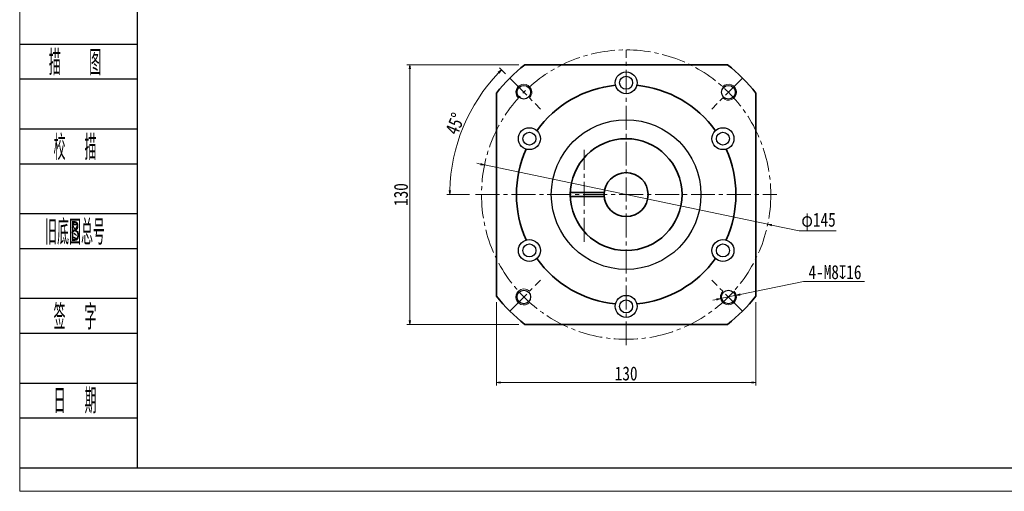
# Model space of a CAD drawing. Header units: millimetres. Extents: x -5 to 990, y 0 to 700.
# Tile 1 of 7: x 0 to 493, y 0 to 236. Entities that reach past the tile are written whole.
import ezdxf
from ezdxf.enums import TextEntityAlignment as Align

# ---------------------------------------------------------------- set-up
doc = ezdxf.new("R2010")
doc.units = ezdxf.units.MM
doc.linetypes.add('点画线', pattern=[18, 12, -2, 2, -2])
doc.layers.add('2细线层', color=4, linetype='Continuous')
doc.layers.add('6文字层', color=3, linetype='Continuous')
for name, color, linetype, lineweight in [('EB0', 7, 'Continuous', 35), ('中心线层', 1, '点画线', 18), ('图框_外框线', 7, 'Continuous', 18), ('尺寸线层', 3, 'Continuous', 18), ('粗实线层', 7, 'Continuous', 35), ('细实线层', 7, 'Continuous', 18)]:
    doc.layers.add(name, color=color, linetype=linetype, lineweight=lineweight)
doc.styles.add('PC_TEXTSTYLE', font='ISOCP.SHX', dxfattribs={"width": 0.707, "bigfont": 'GBCBIG.SHX'})
doc.styles.get("Standard").update_dxf_attribs({"font": 'SimSun.ttf'})
doc.styles.add('宋体', font='SimSun.ttf', dxfattribs={"width": 0.8})
doc.dimstyles.new('A水平标注$0', dxfattribs={"dimtxt": 3.5, "dimasz": 2, "dimexe": 1.5, "dimexo": 3, "dimgap": 1.1, "dimtad": 1, "dimtoh": 1, "dimdec": 4, "dimdsep": 46, "dimtxsty": '宋体', "dimblk": 'OPEN', "dimcen": 3, "dimclrd": 3, "dimclre": 3, "dimclrt": 6, "dimadec": 0, "dimazin": 0, "dimtm": 1e-09, "dimtfac": 1, "dimtdec": 4, "dimtix": 1, "dimtmove": 0, "dimatfit": 3, "dimldrblk": 'OPEN', "dimfxl": 1, "dimtfill": 1, "dimtfillclr": 256, "dimlwd": 13, "dimlwe": 13, "dimarcsym": 0})
doc.dimstyles.new('D直径标注φ25', dxfattribs={"dimtxt": 3.5, "dimasz": 2, "dimexe": 1, "dimexo": 3, "dimtad": 1, "dimtoh": 1, "dimdec": 1, "dimdsep": 46, "dimtxsty": '宋体', "dimblk": 'OPEN', "dimcen": 3, "dimclrd": 3, "dimclre": 3, "dimclrt": 130, "dimadec": 0, "dimazin": 0, "dimtm": 1e-09, "dimtfac": 1, "dimtdec": 1, "dimtmove": 0, "dimatfit": 0, "dimldrblk": 'OPEN', "dimfxl": 1, "dimtfill": 1, "dimtfillclr": 256, "dimlwd": 13, "dimlwe": 13, "dimarcsym": 0})
doc.dimstyles.new('螺孔(M8-7H)', dxfattribs={"dimtxt": 3.5, "dimasz": 2, "dimexe": 1.25, "dimexo": 3, "dimtad": 1, "dimtoh": 1, "dimdec": 4, "dimdsep": 46, "dimtxsty": '宋体', "dimblk": 'OPEN', "dimcen": 3, "dimclrd": 3, "dimclre": 3, "dimclrt": 2, "dimadec": 0, "dimazin": 0, "dimtm": 1e-09, "dimtfac": 1, "dimtdec": 4, "dimtmove": 0, "dimatfit": 3, "dimldrblk": 'OPEN', "dimfxl": 1, "dimtfill": 1, "dimtfillclr": 256, "dimlwd": 9, "dimlwe": 9, "dimarcsym": 0})

# ---------------------------------------------------------------- blocks, each defined once
blk = doc.blocks.new('_Open')
at = {"color": 0, "linetype": 'ByBlock', "lineweight": -2}
for p, q in [((-1, 0.17), (0, 0)), ((-1, -0.17), (0, 0)), ((0, 0), (-1, 0))]:
    blk.add_line(p, q, dxfattribs=at)
blk = doc.blocks.new('*D39')
at = {"layer": 'Defpoints', "color": 0, "transparency": 16777216}
for p in [(253.12, 213.63), (195.49, 83.63), (253.12, 83.63)]:
    blk.add_point(p, dxfattribs=at)
at = {"layer": '尺寸线层', "color": 3, "lineweight": 13, "transparency": 16777216}
for p, q in [((250.12, 213.63), (193.99, 213.63)), ((195.49, 211.63), (195.49, 85.63)), ((250.12, 83.63), (193.99, 83.63))]:
    blk.add_line(p, q, dxfattribs=at)
at = {"layer": '尺寸线层', "color": 3, "lineweight": 13, "transparency": 16777216, "xscale": 2, "yscale": 2, "zscale": 2}
for p, rotation in [((195.49, 213.63), 89.99999999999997), ((195.49, 83.63), 270)]:
    blk.add_blockref('_Open', p, dxfattribs=dict(at, rotation=rotation))
at = {"layer": '尺寸线层', "color": 6, "transparency": 16777216, "insert": (191.07, 148.63), "char_height": 7, "attachment_point": 5, "rotation": 90, "style": '宋体', "bg_fill": 3, "box_fill_scale": 1.1, "bg_fill_color": 257, "bg_fill_transparency": 0}
blk.add_mtext('130', dxfattribs=at)
blk = doc.blocks.new('*D40')
at = {"layer": 'Defpoints', "color": 0, "transparency": 16777216}
for p in [(245.59, 206.97), (261.06, 191.49), (228.42, 148.63), (379.42, 148.63)]:
    blk.add_point(p, dxfattribs=at)
at = {"layer": '尺寸线层', "color": 3, "lineweight": 13, "transparency": 16777216}
for p, q in [((243.46, 209.09), (240.37, 212.18)), ((225.42, 148.63), (214.05, 148.63))]:
    blk.add_line(p, q, dxfattribs=at)
blk.add_arc((303.92, 148.63), 88.37, 136.2968, 178.7032, dxfattribs=at)
at = {"layer": '尺寸线层', "color": 3, "lineweight": 13, "transparency": 16777216, "xscale": 2, "yscale": 2, "zscale": 2}
for p, rotation in [((241.44, 211.12), 45.64838103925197), ((215.55, 148.63), 269.3516189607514)]:
    blk.add_blockref('_Open', p, dxfattribs=dict(at, rotation=rotation))
at = {"layer": '尺寸线层', "color": 6, "transparency": 16777216, "insert": (218.23, 184.12), "char_height": 7, "attachment_point": 5, "rotation": 67.5, "style": '宋体', "bg_fill": 3, "box_fill_scale": 1.1, "bg_fill_color": 257, "bg_fill_transparency": 0}
blk.add_mtext('45%%d', dxfattribs=at)
at = {"layer": 'Defpoints', "color": 0, "transparency": 16777216}
blk.add_point((222.28, 182.45), dxfattribs=at)
blk = doc.blocks.new('*D41')
at = {"layer": 'Defpoints', "color": 0, "transparency": 16777216}
for p in [(232.97, 163.52), (374.88, 133.74)]:
    blk.add_point(p, dxfattribs=at)
at = {"layer": '尺寸线层', "color": 3, "lineweight": 13, "transparency": 16777216}
for p, q in [((231.01, 163.93), (229.05, 164.34)), ((232.97, 163.52), (374.88, 133.74)), ((390.56, 130.45), (376.83, 133.33)), ((409.14, 130.45), (390.56, 130.45))]:
    blk.add_line(p, q, dxfattribs=at)
at = {"layer": '尺寸线层', "color": 3, "lineweight": 13, "transparency": 16777216, "xscale": 2, "yscale": 2, "zscale": 2}
for p, rotation in [((232.97, 163.52), 348.1477707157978), ((374.88, 133.74), 168.1477707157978)]:
    blk.add_blockref('_Open', p, dxfattribs=dict(at, rotation=rotation))
at = {"layer": '尺寸线层', "color": 130, "transparency": 16777216, "insert": (400.35, 135.1), "char_height": 7, "attachment_point": 5, "style": '宋体', "bg_fill": 3, "box_fill_scale": 1.1, "bg_fill_color": 257, "bg_fill_transparency": 0}
blk.add_mtext('φ145', dxfattribs=at)
blk = doc.blocks.new('*D42')
at = {"layer": 'Defpoints', "color": 0, "transparency": 16777216}
for p in [(238.92, 97.82), (368.92, 97.82), (368.92, 54.56)]:
    blk.add_point(p, dxfattribs=at)
at = {"layer": '尺寸线层', "color": 3, "lineweight": 13, "transparency": 16777216}
for p, q in [((238.92, 94.82), (238.92, 53.06)), ((368.92, 94.82), (368.92, 53.06)), ((240.92, 54.56), (366.92, 54.56))]:
    blk.add_line(p, q, dxfattribs=at)
at = {"layer": '尺寸线层', "color": 3, "lineweight": 13, "transparency": 16777216, "xscale": 2, "yscale": 2, "zscale": 2, "rotation": 180}
blk.add_blockref('_Open', (238.92, 54.56), dxfattribs=at)
at = {"layer": '尺寸线层', "color": 3, "lineweight": 13, "transparency": 16777216, "xscale": 2, "yscale": 2, "zscale": 2}
blk.add_blockref('_Open', (368.92, 54.56), dxfattribs=at)
at = {"layer": '尺寸线层', "color": 6, "transparency": 16777216, "insert": (303.92, 58.98), "char_height": 7, "attachment_point": 5, "style": '宋体', "bg_fill": 3, "box_fill_scale": 1.1, "bg_fill_color": 257, "bg_fill_transparency": 0}
blk.add_mtext('130', dxfattribs=at)
blk = doc.blocks.new('*D44')
at = {"color": 3, "lineweight": 9, "transparency": 16777216}
for p, q in [((392.87, 105.17), (361.06, 98.58)), ((423.3, 105.17), (392.87, 105.17)), ((349.31, 96.15), (347.35, 95.74)), ((351.27, 96.55), (359.1, 98.18))]:
    blk.add_line(p, q, dxfattribs=at)
at = {"layer": 'Defpoints', "color": 0, "transparency": 16777216}
for p in [(351.27, 96.55), (359.1, 98.18)]:
    blk.add_point(p, dxfattribs=at)
at = {"color": 3, "lineweight": 9, "transparency": 16777216, "xscale": 2, "yscale": 2, "zscale": 2}
for p, rotation in [((359.1, 98.18), 191.7052751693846), ((351.27, 96.55), 11.70527516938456)]:
    blk.add_blockref('_Open', p, dxfattribs=dict(at, rotation=rotation))
at = {"color": 2, "transparency": 16777216, "insert": (408.59, 109.74), "char_height": 7, "attachment_point": 5, "style": '宋体', "bg_fill": 3, "box_fill_scale": 1.1, "bg_fill_color": 257, "bg_fill_transparency": 0}
blk.add_mtext('4-M8{\\famgdt|b0|i0|c0|p0;x}{16}', dxfattribs=at)

msp = doc.modelspace()

# ---------------------------------------------------------------- linework, layer by layer
for centre, radius in [((303.92188, 204.6289), 5.5), ((303.92188, 204.6289), 3.25), ((252.65664, 199.89415), 3.4), ((355.18712, 199.89415), 3.4), ((303.92188, 148.6289), 37.5), ((255.42446, 176.6289), 5.5), ((255.42446, 176.6289), 3.25), ((352.4193, 176.6289), 5.5), ((352.4193, 176.6289), 3.25), ((255.42446, 120.6289), 5.5), ((255.42446, 120.6289), 3.25), ((352.4193, 120.6289), 5.5), ((352.4193, 120.6289), 3.25), ((252.65664, 97.36366), 3.4), ((355.18712, 97.36366), 3.4), ((303.92188, 92.6289), 5.5), ((303.92188, 92.6289), 3.25)]:
    msp.add_circle(centre, radius)
at = {"layer": '2细线层'}
for p, q in [((0.48364, 224.04507), (58.94544, 224.04507)), ((0.48364, 206.56517), (58.94544, 206.56517)), ((0.48364, 181.59388), (58.94544, 181.59388)), ((0.48364, 164.11397), (58.94544, 164.11397)), ((0.48364, 139.14268), (58.94544, 139.14268)), ((0.48364, 121.66278), (58.94544, 121.66278)), ((0.48364, 96.69148), (58.94544, 96.69148)), ((0.48364, 79.21158), (58.94544, 79.21158)), ((0.48364, 54.24029), (58.94544, 54.24029)), ((0.48364, 36.76038), (58.94544, 36.76038)), ((0.48364, 11.78909), (58.94544, 11.78909))]:
    msp.add_line(p, q, dxfattribs=at)
at = {"layer": 'EB0'}
for points in [[(253.11588, 213.6289), (354.72788, 213.6289)], [(238.92188, 97.8229), (238.92188, 199.43491)], [(368.92188, 199.43491), (368.92188, 97.8229)], [(354.72788, 83.6289), (253.11588, 83.6289)]]:
    msp.add_lwpolyline(points, dxfattribs=at)
for radius, start, end in [(82.5, 128.0122795, 141.9877205), (82.5, 38.0122795, 51.9877205), (55, 95.5857592, 144.4142408), (55, 35.5857592, 84.4142408), (55, 155.5857592, 204.4142408), (55, 335.5857592, 24.4142408), (55, 215.5857592, 264.4142408), (55, 275.5857592, 324.4142408), (82.5, 218.0122795, 231.9877205), (82.5, 308.0122795, 321.9877205)]:
    msp.add_arc((303.92188, 148.6289), radius, start, end, dxfattribs=at)
at = {"layer": '中心线层'}
for p, q in [((303.92188, 73.1289), (303.92188, 221.1289)), ((303.92188, 73.1289), (303.92188, 221.1289)), ((303.92188, 73.1289), (303.92188, 221.1289)), ((245.58557, 206.96521), (261.06092, 191.48987)), ((362.25819, 206.96521), (346.78284, 191.48987)), ((228.42188, 148.6289), (379.42188, 148.6289)), ((228.42188, 148.6289), (379.42188, 148.6289)), ((228.42188, 148.6289), (379.42188, 148.6289)), ((245.58557, 90.2926), (261.06092, 105.76794)), ((362.25819, 90.2926), (346.78284, 105.76794))]:
    msp.add_line(p, q, dxfattribs=at)
msp.add_circle((303.92188, 148.6289), 72.5, dxfattribs=at)
at = {"layer": '图框_外框线', "color": 3}
msp.add_lwpolyline([(0, 0), (990.28344, 0), (990.28344, 700.27186), (0, 700.27186)], close=True, dxfattribs=at)
at = {"layer": '图框_外框线', "color": 3, "lineweight": 25}
msp.add_lwpolyline([(58.94544, 11.78909), (978.49435, 11.78909), (978.49435, 688.48277), (58.94544, 688.48277)], close=True, dxfattribs=at)
at = {"layer": '细实线层'}
for centre, start, end in [((252.65664, 199.89415), 315, 226.5807738), ((355.18712, 199.89415), 225, 136.5807738), ((252.65664, 97.36366), 45, 316.5807738), ((355.18712, 97.36366), 135, 46.5807738)]:
    msp.add_arc(centre, 4, start, end, dxfattribs=at)

# ---------------------------------------------------------------- texts
at = {"layer": '6文字层', "color": 3, "style": 'PC_TEXTSTYLE'}
for s, width, p in [('描   图', 0.6667, (27.73133, 215.30512)), ('校  描', 0.667, (27.73133, 172.85392)), ('旧底图总号', 0.667, (27.73133, 130.40273)), ('签  字', 0.667, (27.73133, 87.95153)), ('日  期', 0.667, (27.7469, 45.74956))]:
    msp.add_text(s, height=12.485646, dxfattribs=dict(at, width=width)).set_placement(p, align=Align.MIDDLE)
at = {"layer": '6文字层', "width": 0.707}
msp.add_text('B', height=9.98852, dxfattribs=at).set_placement((27.73133, 130.40273), align=Align.MIDDLE)

# ---------------------------------------------------------------- next in the draw order: dimensions: what is measured, and where the dimension line sits
at = {"layer": '尺寸线层'}
dim = msp.add_linear_dim(base=(195.49012, 83.6289), p1=(253.11588, 213.6289), p2=(253.11588, 83.6289), angle=270, dimstyle='A水平标注$0', override={"dimtxt": 7, "dimgap": 1, "dimblk": 'Open', "dimtfill": 1, "dimtfillclr": 256}, dxfattribs=at)
dim.commit()
dim.dimension.update_dxf_attribs({"geometry": '*D39', "text_midpoint": (195.49012, 148.6289), "dimtype": 160})

# ---------------------------------------------------------------- next in the draw order: dimensions: what is measured, and where the dimension line sits
dim = msp.add_angular_dim_2l(base=(222.27926, 182.44639), line1=((228.42188, 148.6289), (379.42188, 148.6289)), line2=((245.58557, 206.96521), (261.06092, 191.48987)), dimstyle='A水平标注$0', override={"dimtxt": 7, "dimgap": 1, "dimblk": 'Open', "dimtfill": 1, "dimtfillclr": 256}, dxfattribs=at)
dim.commit()
dim.dimension.update_dxf_attribs({"geometry": '*D40', "text_midpoint": (218.23019, 184.12357)})
dim = msp.add_linear_dim(base=(368.92188, 54.56025), p1=(238.92188, 97.8229), p2=(368.92188, 97.8229), dimstyle='A水平标注$0', override={"dimtxt": 7, "dimgap": 1, "dimblk": 'Open', "dimtfill": 1, "dimtfillclr": 256}, dxfattribs=at)
dim.commit()
dim.dimension.update_dxf_attribs({"geometry": '*D42', "text_midpoint": (303.92188, 58.98203)})

# ---------------------------------------------------------------- next in the draw order: dimensions: what is measured, and where the dimension line sits
dim = msp.add_diameter_dim_2p(p1=(351.2703, 96.55215), p2=(359.10394, 98.17517), text='4-M<>{\\famgdt|b0|i0|c0|p0;x}{16}', dimstyle='螺孔(M8-7H)', override={"dimtxt": 7, "dimgap": 1, "dimtad": 1, "dimtih": 0, "dimtoh": 1, "dimdec": 4, "dimlfac": 1, "dimpost": '<>', "dimcen": 0, "dimse1": 0, "dimse2": 0, "dimsd1": 0, "dimsd2": 0, "dimtix": 0, "dimtofl": 1, "dimatfit": 3, "dimtvp": 0.1})
dim.commit()
dim.dimension.update_dxf_attribs({"geometry": '*D44', "text_midpoint": (392.87177, 105.1714), "dimtype": 163})
dim = msp.add_diameter_dim_2p(p1=(232.96754, 163.51955), p2=(374.87622, 133.73825), dimstyle='D直径标注φ25', override={"dimtxt": 7, "dimgap": 1, "dimpost": 'φ<>'}, dxfattribs=at)
dim.commit()
dim.dimension.update_dxf_attribs({"geometry": '*D41', "text_midpoint": (390.55891, 130.44705), "dimtype": 163})

# ---------------------------------------------------------------- next in the draw order: linework, layer by layer
at = {"layer": '中心线层'}
msp.add_line((282.93976, 125.02306), (282.93976, 171.06959), dxfattribs=at)
at = {"layer": '粗实线层'}
for p, q in [((275.92188, 149.6289), (292.96743, 149.6289)), ((275.92188, 147.6289), (292.96743, 147.6289))]:
    msp.add_line(p, q, dxfattribs=at)
for radius in [28, 11]:
    msp.add_circle((303.92188, 148.6289), radius, dxfattribs=at)

doc.saveas('drawing.dxf')
